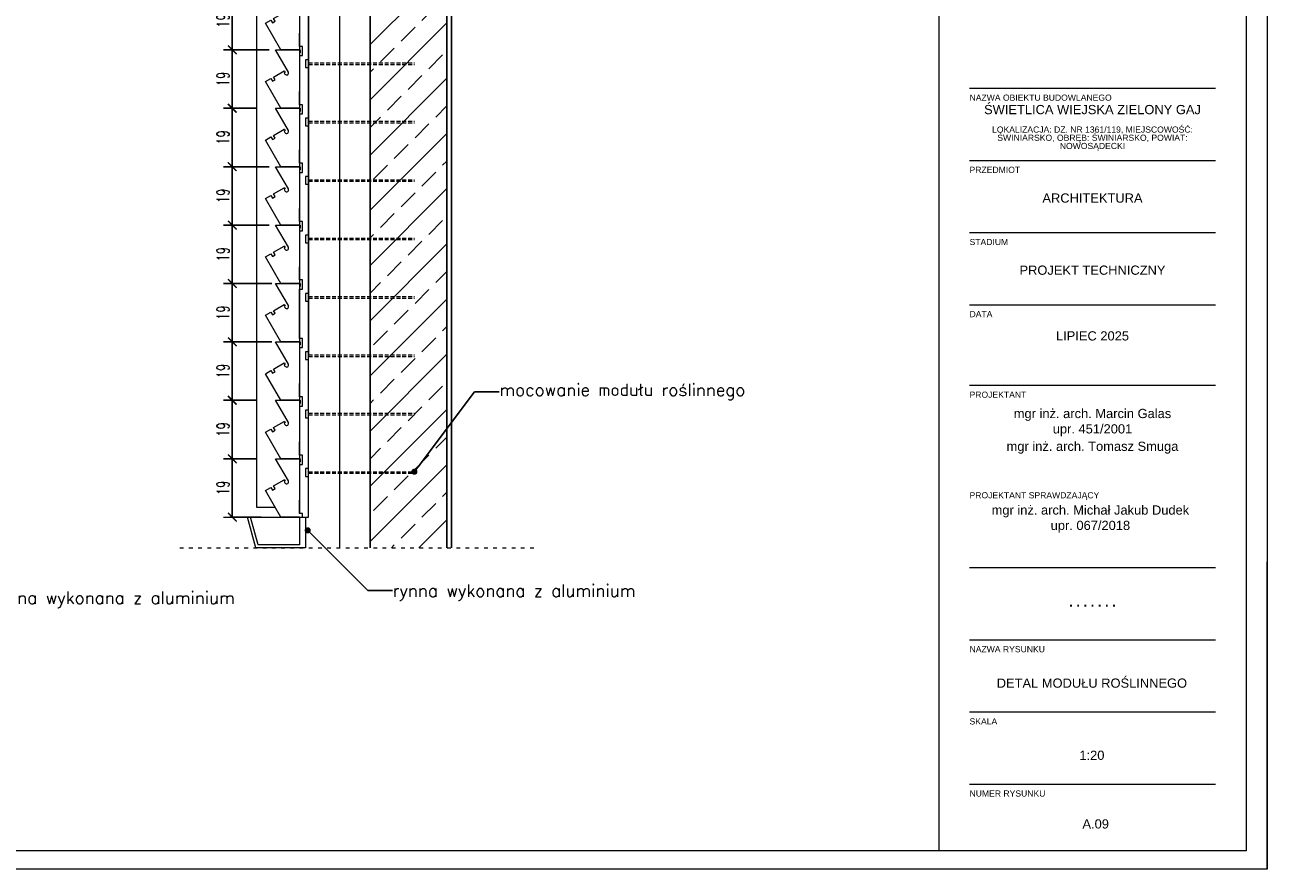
# Model space of a CAD drawing. Header units: millimetres. Extents: x -115268 to 140687, y -37779 to 24471.
# Tile 127 of 256: x 60300 to 60705, y -11180 to -10905. Entities that reach past the tile are written whole.
import ezdxf
from ezdxf import colors
from ezdxf.entities.mleader import LeaderData, LeaderLine
from ezdxf.math import Vec2, Vec3

# ---------------------------------------------------------------- set-up
doc = ezdxf.new("R2010")
doc.units = ezdxf.units.MM
doc.header["$PDMODE"] = 2
doc.header["$PDSIZE"] = 1
doc.linetypes.add('ACAD_ISO03W100', pattern=[30, 12, -18])
doc.linetypes.add('DASHED', pattern=[19.05, 12.7, -6.35])
doc.layers.get('0').update_dxf_attribs({"lineweight": 9})
for name, color, linetype, lineweight in [('A_CIENKA', 7, 'Continuous', 9), ('A_HATCH', 8, 'Continuous', 9), ('A_IZOLACJA', 8, 'ZIGZAG', 9), ('A_KONSTRUKCJA', 3, 'Continuous', 25), ('A_OPIS', 7, 'Continuous', 9), ('A_RAMKA', 7, 'Continuous', 9)]:
    doc.layers.add(name, color=color, linetype=linetype, lineweight=lineweight)
doc.layers.add('A_WYMIAR', color=253, linetype='Continuous', lineweight=5, transparency=0.2)
doc.styles.add('Arial', font='arial.ttf')
doc.styles.add('romans 1-20', font='romans.shx', dxfattribs={"width": 0.7, "height": 4})
doc.styles.add('Style-ENGINEERING', font='ENGINEERING.shx')
doc.linetypes.add('ZIGZAG', pattern='A,0.00254,-5.08,[131,ltypeshp.shx,S=5.08,R=0,X=-5.08,Y=0],-10.16,[131,ltypeshp.shx,S=5.08,R=180,X=5.08,Y=0],-5.08', length=20.32254)
doc.dimstyles.new('_SKALA_1_20', dxfattribs={"dimscale": 2, "dimtxt": 4, "dimasz": 0.08, "dimexe": 0.4, "dimexo": 3, "dimgap": 0.5, "dimtad": 1, "dimdec": 4, "dimrnd": 0.5, "dimdsep": 46, "dimtxsty": 'romans 1-20', "dimblk": 'TICK_1', "dimcen": 0.1, "dimdle": 1, "dimadec": 0, "dimazin": 0, "dimtfac": 1, "dimtdec": 4, "dimtix": 1, "dimtmove": 0, "dimatfit": 3, "dimldrblk": 'OBLIQUE', "dimfxl": 1, "dimtolj": 1, "dimarcsym": 0})

# ---------------------------------------------------------------- blocks, each defined once
blk = doc.blocks.new('METRYKA11')
for p, q in [((7511378.7, 5508935.2), (7511378.7, 5506025.2)), ((7511878.7, 5508935.2), (7511878.7, 5506025.2)), ((7511428.7, 5507265.3), (7511828.7, 5507265.3)), ((7511428.7, 5507147.9), (7511828.7, 5507147.9)), ((7511428.7, 5507030.5), (7511828.7, 5507030.5)), ((7511428.7, 5506913.2), (7511828.7, 5506913.2)), ((7511428.7, 5506782.2), (7511828.7, 5506782.2)), ((7511428.7, 5506485.6), (7511828.7, 5506485.6)), ((7511428.7, 5506368.2), (7511828.7, 5506368.2)), ((7511428.7, 5506250.9), (7511828.7, 5506250.9)), ((7511428.7, 5506133.5), (7511828.7, 5506133.5))]:
    blk.add_line(p, q)
at = {"ltscale": 80, "char_height": 10, "attachment_point": 1, "style": 'Arial'}
for s, insert, width in [('NAZWA OBIEKTU BUDOWLANEGO', (7511428.7, 5507255), 390.836), ('{\\fArial|b0|i0|c238|p34;PRZEDMIOT}', (7511428.7, 5507137.6), 135.734), ('{\\fArial|b0|i0|c238|p34;STADIUM}', (7511428.7, 5507020.2), 135.734), ('DATA', (7511428.7, 5506902.9), 135.734), ('{\\fArial|b0|i0|c238|p34;PROJEKTANT}', (7511428.7, 5506771.9), 135.734), ('PROJEKTANT SPRAWDZAJĄCY', (7511428.7, 5506608.3), 214.014), ('{\\fArial|b0|i0|c238|p34;NAZWA RYSUNKU}', (7511428.7, 5506357.9), 135.734), ('SKALA', (7511428.7, 5506240.5), 135.734), ('{\\fArial|b0|i0|c238|p34;NUMER RYSUNKU}', (7511428.7, 5506123.2), 135.734)]:
    blk.add_mtext(s, dxfattribs=dict(at, insert=insert, width=width))
at = {"char_height": 15, "width": 400, "attachment_point": 1, "style": 'Arial'}
for s, insert in [('\\pxsm0.8,qc;ŚWIETLICA WIEJSKA ZIELONY GAJ\\P\\psm0.6;\\P\\psm0.8;{\\H0.66667x;LOKALIZACJA: DZ. NR 1361/119, MIEJSCOWOŚĆ: ŚWINIARSKO, OBRĘB: ŚWINIARSKO, POWIAT: NOWOSĄDECKI}', (7511428.7, 5507238.1)), ('\\pxqc;ARCHITEKTURA', (7511428.7, 5507094.2)), ('\\pxqc;PROJEKT TECHNICZNY', (7511428.7, 5506976.9)), ('\\pxqc;LIPIEC 2025', (7511428.7, 5506870)), ('\\pxqc;{\\H0.2x;\\P\\P}mgr inż. arch. Marcin Galas\\Pupr. 451/2001{\\H0.20002x;\\P\\H0.6666x;\\P}mgr inż. arch. Tomasz Smuga', (7511428.7, 5506753.8)), ('\\pxqc;{\\H0.2x;\\P\\P}mgr inż. arch. Michał Jakub Dudek\\Pupr. 067/2018', (7511425.3, 5506596.8))]:
    blk.add_mtext(s, dxfattribs=dict(at, insert=insert))
at = {"insert": (7511428.7, 5506437.3), "char_height": 15, "width": 400, "attachment_point": 1}
blk.add_mtext('\\pxqc;{\\fArial|b1|i0|c238|p34;.^I.^I.^I.^I.^I.^I.}', dxfattribs=at)
blk = doc.blocks.new('_Dot')
at = {"color": 0, "linetype": 'ByBlock', "lineweight": -2}
blk.add_line((-0.5, 0), (-1, 0), dxfattribs=at)
at = {"color": 0, "linetype": 'ByBlock', "const_width": 0.5}
blk.add_lwpolyline([(-0.25, 0, 1), (0.25, 0, 1)], format="xyb", close=True, dxfattribs=at)
blk = doc.blocks.new('TICK_1')
at = {"ltscale": 10}
blk.add_line((0, -17.6), (0, 17.6), dxfattribs=at)
at = {"linetype": 'ByBlock', "const_width": 3}
blk.add_lwpolyline([(8.8, 8.8), (-8.8, -8.8)], dxfattribs=at)
blk = doc.blocks.new('*D509')
at = {"layer": 'A_WYMIAR', "color": 0, "lineweight": -2, "ltscale": 0.5, "transparency": 16777216}
for p, q in [((60379.81, -10894.58), (60367.05, -10894.58)), ((60367.85, -10894.74), (60367.85, -10913.42)), ((60379.81, -10913.58), (60367.05, -10913.58))]:
    blk.add_line(p, q, dxfattribs=at)
at = {"layer": 'Defpoints', "color": 0, "ltscale": 0.5, "transparency": 16777216}
for p in [(60385.81, -10894.58), (60367.85, -10913.58), (60385.81, -10913.58)]:
    blk.add_point(p, dxfattribs=at)
at = {"layer": 'A_WYMIAR', "color": 0, "lineweight": -2, "ltscale": 0.5, "transparency": 16777216, "xscale": 0.16, "yscale": 0.16, "zscale": 0.16}
for p, rotation in [((60367.85, -10894.58), 90), ((60367.85, -10913.58), 270)]:
    blk.add_blockref('TICK_1', p, dxfattribs=dict(at, rotation=rotation))
at = {"layer": 'A_WYMIAR', "color": 0, "ltscale": 0.5, "transparency": 16777216, "insert": (60364.85, -10904.08), "char_height": 4, "attachment_point": 5, "rotation": 90, "style": 'romans 1-20'}
blk.add_mtext('\\A1;19', dxfattribs=at)
blk = doc.blocks.new('_Oblique')
at = {"color": 0, "linetype": 'ByBlock', "lineweight": -2}
blk.add_line((-0.5, -0.5), (0.5, 0.5), dxfattribs=at)
blk = doc.blocks.new('*D510')
at = {"layer": 'A_WYMIAR', "color": 0, "lineweight": -2, "ltscale": 0.5, "transparency": 16777216}
for p, q in [((60375.95, -10913.58), (60367.05, -10913.58)), ((60367.85, -10913.74), (60367.85, -10932.42)), ((60375.95, -10932.58), (60367.05, -10932.58))]:
    blk.add_line(p, q, dxfattribs=at)
at = {"layer": 'Defpoints', "color": 0, "ltscale": 0.5, "transparency": 16777216}
for p in [(60381.95, -10913.58), (60367.85, -10932.58), (60381.95, -10932.58)]:
    blk.add_point(p, dxfattribs=at)
at = {"layer": 'A_WYMIAR', "color": 0, "lineweight": -2, "ltscale": 0.5, "transparency": 16777216, "xscale": 0.16, "yscale": 0.16, "zscale": 0.16}
for p, rotation in [((60367.85, -10913.58), 90), ((60367.85, -10932.58), 270)]:
    blk.add_blockref('TICK_1', p, dxfattribs=dict(at, rotation=rotation))
at = {"layer": 'A_WYMIAR', "color": 0, "ltscale": 0.5, "transparency": 16777216, "insert": (60364.85, -10923.08), "char_height": 4, "attachment_point": 5, "rotation": 90, "style": 'romans 1-20'}
blk.add_mtext('\\A1;19', dxfattribs=at)
blk = doc.blocks.new('*D511')
at = {"layer": 'A_WYMIAR', "color": 0, "lineweight": -2, "ltscale": 0.5, "transparency": 16777216}
for p, q in [((60375.95, -10932.58), (60367.05, -10932.58)), ((60367.85, -10932.74), (60367.85, -10951.42)), ((60379.81, -10951.58), (60367.05, -10951.58))]:
    blk.add_line(p, q, dxfattribs=at)
at = {"layer": 'Defpoints', "color": 0, "ltscale": 0.5, "transparency": 16777216}
for p in [(60381.95, -10932.58), (60367.85, -10951.58), (60385.81, -10951.58)]:
    blk.add_point(p, dxfattribs=at)
at = {"layer": 'A_WYMIAR', "color": 0, "lineweight": -2, "ltscale": 0.5, "transparency": 16777216, "xscale": 0.16, "yscale": 0.16, "zscale": 0.16}
for p, rotation in [((60367.85, -10932.58), 90), ((60367.85, -10951.58), 270)]:
    blk.add_blockref('TICK_1', p, dxfattribs=dict(at, rotation=rotation))
at = {"layer": 'A_WYMIAR', "color": 0, "ltscale": 0.5, "transparency": 16777216, "insert": (60364.85, -10942.08), "char_height": 4, "attachment_point": 5, "rotation": 90, "style": 'romans 1-20'}
blk.add_mtext('\\A1;19', dxfattribs=at)
blk = doc.blocks.new('*D512')
at = {"layer": 'A_WYMIAR', "color": 0, "lineweight": -2, "ltscale": 0.5, "transparency": 16777216}
for p, q in [((60379.81, -10951.58), (60367.05, -10951.58)), ((60367.85, -10951.74), (60367.85, -10970.42)), ((60379.81, -10970.58), (60367.05, -10970.58))]:
    blk.add_line(p, q, dxfattribs=at)
at = {"layer": 'Defpoints', "color": 0, "ltscale": 0.5, "transparency": 16777216}
for p in [(60385.81, -10951.58), (60367.85, -10970.58), (60385.81, -10970.58)]:
    blk.add_point(p, dxfattribs=at)
at = {"layer": 'A_WYMIAR', "color": 0, "lineweight": -2, "ltscale": 0.5, "transparency": 16777216, "xscale": 0.16, "yscale": 0.16, "zscale": 0.16}
for p, rotation in [((60367.85, -10951.58), 90), ((60367.85, -10970.58), 270)]:
    blk.add_blockref('TICK_1', p, dxfattribs=dict(at, rotation=rotation))
at = {"layer": 'A_WYMIAR', "color": 0, "ltscale": 0.5, "transparency": 16777216, "insert": (60364.85, -10961.08), "char_height": 4, "attachment_point": 5, "rotation": 90, "style": 'romans 1-20'}
blk.add_mtext('\\A1;19', dxfattribs=at)
blk = doc.blocks.new('*D513')
at = {"layer": 'A_WYMIAR', "color": 0, "lineweight": -2, "ltscale": 0.5, "transparency": 16777216}
for p, q in [((60379.81, -10970.58), (60367.05, -10970.58)), ((60367.85, -10970.74), (60367.85, -10989.42)), ((60380.68, -10989.58), (60367.05, -10989.58))]:
    blk.add_line(p, q, dxfattribs=at)
at = {"layer": 'Defpoints', "color": 0, "ltscale": 0.5, "transparency": 16777216}
for p in [(60385.81, -10970.58), (60367.85, -10989.58), (60386.68, -10989.58)]:
    blk.add_point(p, dxfattribs=at)
at = {"layer": 'A_WYMIAR', "color": 0, "lineweight": -2, "ltscale": 0.5, "transparency": 16777216, "xscale": 0.16, "yscale": 0.16, "zscale": 0.16}
for p, rotation in [((60367.85, -10970.58), 90), ((60367.85, -10989.58), 270)]:
    blk.add_blockref('TICK_1', p, dxfattribs=dict(at, rotation=rotation))
at = {"layer": 'A_WYMIAR', "color": 0, "ltscale": 0.5, "transparency": 16777216, "insert": (60364.85, -10980.08), "char_height": 4, "attachment_point": 5, "rotation": 90, "style": 'romans 1-20'}
blk.add_mtext('\\A1;19', dxfattribs=at)
blk = doc.blocks.new('*D520')
at = {"layer": 'A_WYMIAR', "color": 0, "lineweight": -2, "ltscale": 0.5, "transparency": 16777216}
for p, q in [((60380.68, -10989.58), (60367.05, -10989.58)), ((60367.85, -10989.74), (60367.85, -11008.42)), ((60380.68, -11008.58), (60367.05, -11008.58))]:
    blk.add_line(p, q, dxfattribs=at)
at = {"layer": 'Defpoints', "color": 0, "ltscale": 0.5, "transparency": 16777216}
for p in [(60386.68, -10989.58), (60367.85, -11008.58), (60386.68, -11008.58)]:
    blk.add_point(p, dxfattribs=at)
at = {"layer": 'A_WYMIAR', "color": 0, "lineweight": -2, "ltscale": 0.5, "transparency": 16777216, "xscale": 0.16, "yscale": 0.16, "zscale": 0.16}
for p, rotation in [((60367.85, -10989.58), 90), ((60367.85, -11008.58), 270)]:
    blk.add_blockref('TICK_1', p, dxfattribs=dict(at, rotation=rotation))
at = {"layer": 'A_WYMIAR', "color": 0, "ltscale": 0.5, "transparency": 16777216, "insert": (60364.85, -10999.08), "char_height": 4, "attachment_point": 5, "rotation": 90, "style": 'romans 1-20'}
blk.add_mtext('\\A1;19', dxfattribs=at)
blk = doc.blocks.new('*D521')
at = {"layer": 'A_WYMIAR', "color": 0, "lineweight": -2, "ltscale": 0.5, "transparency": 16777216}
for p, q in [((60380.68, -11008.58), (60367.05, -11008.58)), ((60367.85, -11008.74), (60367.85, -11027.42)), ((60375.95, -11027.58), (60367.05, -11027.58))]:
    blk.add_line(p, q, dxfattribs=at)
at = {"layer": 'Defpoints', "color": 0, "ltscale": 0.5, "transparency": 16777216}
for p in [(60386.68, -11008.58), (60367.85, -11027.58), (60381.95, -11027.58)]:
    blk.add_point(p, dxfattribs=at)
at = {"layer": 'A_WYMIAR', "color": 0, "lineweight": -2, "ltscale": 0.5, "transparency": 16777216, "xscale": 0.16, "yscale": 0.16, "zscale": 0.16}
for p, rotation in [((60367.85, -11008.58), 90), ((60367.85, -11027.58), 270)]:
    blk.add_blockref('TICK_1', p, dxfattribs=dict(at, rotation=rotation))
at = {"layer": 'A_WYMIAR', "color": 0, "ltscale": 0.5, "transparency": 16777216, "insert": (60364.85, -11018.08), "char_height": 4, "attachment_point": 5, "rotation": 90, "style": 'romans 1-20'}
blk.add_mtext('\\A1;19', dxfattribs=at)
blk = doc.blocks.new('*D522')
at = {"layer": 'A_WYMIAR', "color": 0, "lineweight": -2, "ltscale": 0.5, "transparency": 16777216}
for p, q in [((60375.95, -11027.58), (60367.05, -11027.58)), ((60367.85, -11027.74), (60367.85, -11046.42)), ((60375.95, -11046.58), (60367.05, -11046.58))]:
    blk.add_line(p, q, dxfattribs=at)
at = {"layer": 'Defpoints', "color": 0, "ltscale": 0.5, "transparency": 16777216}
for p in [(60381.95, -11027.58), (60367.85, -11046.58), (60381.95, -11046.58)]:
    blk.add_point(p, dxfattribs=at)
at = {"layer": 'A_WYMIAR', "color": 0, "lineweight": -2, "ltscale": 0.5, "transparency": 16777216, "xscale": 0.16, "yscale": 0.16, "zscale": 0.16}
for p, rotation in [((60367.85, -11027.58), 90), ((60367.85, -11046.58), 270)]:
    blk.add_blockref('TICK_1', p, dxfattribs=dict(at, rotation=rotation))
at = {"layer": 'A_WYMIAR', "color": 0, "ltscale": 0.5, "transparency": 16777216, "insert": (60364.85, -11037.08), "char_height": 4, "attachment_point": 5, "rotation": 90, "style": 'romans 1-20'}
blk.add_mtext('\\A1;19', dxfattribs=at)
blk = doc.blocks.new('*D523')
at = {"layer": 'A_WYMIAR', "color": 0, "lineweight": -2, "ltscale": 0.5, "transparency": 16777216}
for p, q in [((60375.95, -11046.58), (60367.05, -11046.58)), ((60367.85, -11046.74), (60367.85, -11065.42)), ((60377.24, -11065.58), (60367.05, -11065.58))]:
    blk.add_line(p, q, dxfattribs=at)
at = {"layer": 'Defpoints', "color": 0, "ltscale": 0.5, "transparency": 16777216}
for p in [(60381.95, -11046.58), (60367.85, -11065.58), (60383.24, -11065.58)]:
    blk.add_point(p, dxfattribs=at)
at = {"layer": 'A_WYMIAR', "color": 0, "lineweight": -2, "ltscale": 0.5, "transparency": 16777216, "xscale": 0.16, "yscale": 0.16, "zscale": 0.16}
for p, rotation in [((60367.85, -11046.58), 90), ((60367.85, -11065.58), 270)]:
    blk.add_blockref('TICK_1', p, dxfattribs=dict(at, rotation=rotation))
at = {"layer": 'A_WYMIAR', "color": 0, "ltscale": 0.5, "transparency": 16777216, "insert": (60364.85, -11056.08), "char_height": 4, "attachment_point": 5, "rotation": 90, "style": 'romans 1-20'}
blk.add_mtext('\\A1;19', dxfattribs=at)

msp = doc.modelspace()

# ---------------------------------------------------------------- hatches: boundary and pattern name
at = {"layer": 'A_HATCH', "ltscale": 0.5, "transparency": 33554687}
h = msp.add_hatch(dxfattribs=at)
h.set_pattern_fill('ANSI33', color=256, scale=2)
h.set_pattern_definition([(45, (8465.28, 3576.66), (-8.980256, 8.980256), []), (45, (8474.26, 3576.66), (-8.980256, 8.980256), [6.35, -3.175])])
h.paths.add_polyline_path([(60437.67906, -10771.83527), (60412.67906, -10771.83527), (60412.67906, -11075.57822), (60437.67906, -11075.57822), (60437.67906, -10863.74072)])

# ---------------------------------------------------------------- linework, layer by layer
at = {"layer": 'A_CIENKA'}
for p, q in [((60375.67906, -10889.287), (60375.67906, -11062.33034)), ((60392.67906, -10889.287), (60392.67906, -11012.80758))]:
    msp.add_line(p, q, dxfattribs=at)
at = {"layer": 'A_CIENKA', "linetype": 'DASHED', "ltscale": 0.1}
for p, q in [((60392.67906, -10917.80758), (60427.10604, -10917.80758)), ((60392.67906, -10918.30758), (60427.10604, -10918.30758)), ((60392.67906, -10936.80758), (60427.10604, -10936.80758)), ((60392.67906, -10937.30758), (60427.10604, -10937.30758)), ((60392.67906, -10955.80758), (60427.10604, -10955.80758)), ((60392.67906, -10956.30758), (60427.10604, -10956.30758)), ((60392.67906, -10974.80758), (60427.10604, -10974.80758)), ((60392.67906, -10975.30758), (60427.10604, -10975.30758)), ((60392.67906, -10993.80758), (60427.10604, -10993.80758)), ((60392.67906, -10994.30758), (60427.10604, -10994.30758)), ((60392.67906, -11012.80758), (60427.10604, -11012.80758)), ((60392.67906, -11013.30758), (60427.10604, -11013.30758)), ((60392.67906, -11031.80758), (60427.10604, -11031.80758)), ((60392.67906, -11032.30758), (60427.10604, -11032.30758)), ((60392.67906, -11050.80758), (60427.10604, -11050.80758)), ((60392.67906, -11051.30758), (60427.10604, -11051.30758))]:
    msp.add_line(p, q, dxfattribs=at)
at = {"layer": 'A_CIENKA', "color": 8}
msp.add_line((60437.67906, -10987.74072), (60437.67906, -10975.74072), dxfattribs=at)
at = {"layer": 'A_CIENKA', "ltscale": 0.5}
for p, q in [((60375.67906, -11062.33034), (60381.8039, -11062.33034)), ((60372.77151, -11065.57822), (60373.80791, -11065.57822)), ((60373.80791, -11065.57822), (60392.67906, -11065.57822)), ((60391.67906, -11065.57822), (60391.67906, -11075.57822))]:
    msp.add_line(p, q, dxfattribs=at)
at = {"layer": 'A_CIENKA', "linetype": 'ACAD_ISO03W100', "ltscale": 0.1}
msp.add_line((60350.75874, -11075.57822), (60466.67809, -11075.57822), dxfattribs=at)
at = {"layer": 'A_CIENKA'}
for points in [[(59864.56021, -10586.08675), (60704.56021, -10586.08675), (60704.56021, -11180.08675), (59864.56021, -11180.08675), (59864.56021, -10586.08675)], [(60392.67906, -11065.57822), (60392.67906, -10889.13389)], [(60389.67906, -10894.57822), (60389.67906, -10913.57822), (60383.67906, -10913.57822), (60378.67906, -10904.91797), (60380.41112, -10903.91797), (60380.91112, -10904.78399), (60381.77714, -10904.28399), (60381.27714, -10903.41797), (60384.74124, -10901.41797)], [(60389.67906, -10915.43374), (60390.67906, -10915.43374), (60390.67906, -10912.43374), (60389.67906, -10912.43374), (60389.67906, -10908.13389)], [(60389.67906, -10913.57822), (60389.67906, -10932.57822), (60383.67906, -10932.57822), (60378.67906, -10923.91797), (60380.41112, -10922.91797), (60380.91112, -10923.78399), (60381.77714, -10923.28399), (60381.27714, -10922.41797), (60384.74124, -10920.41797)], [(60386.10727, -10920.78399), (60381.94701, -10913.57822), (60389.67906, -10913.57822)], [(60386.10727, -10920.78399), (60381.94701, -10913.57822), (60389.67906, -10913.57822)], [(60389.67906, -10913.57822), (60389.97906, -10913.57822), (60389.97906, -10914.57822)], [(60389.67906, -10913.57822), (60389.97906, -10913.57822), (60389.97906, -10914.57822)], [(60392.67906, -10917.80758), (60392.67906, -10916.80758), (60391.67906, -10916.80758), (60391.67906, -10919.30758), (60392.67906, -10919.30758), (60392.67906, -10918.30758)], [(60384.74124, -10920.41797), (60384.82785, -10920.36797), (60385.07785, -10920.80098), (60384.73144, -10921.00098)], [(60384.74124, -10920.41797), (60384.82785, -10920.36797), (60385.07785, -10920.80098), (60384.73144, -10921.00098)], [(60384.73144, -10921.00098), (60384.98144, -10921.43399)], [(60384.73144, -10921.00098), (60384.98144, -10921.43399)], [(60389.67906, -10934.43374), (60390.67906, -10934.43374), (60390.67906, -10931.43374), (60389.67906, -10931.43374), (60389.67906, -10927.13389)], [(60389.67906, -10932.57822), (60389.67906, -10951.57822), (60383.67906, -10951.57822), (60378.67906, -10942.91797), (60380.41112, -10941.91797), (60380.91112, -10942.78399), (60381.77714, -10942.28399), (60381.27714, -10941.41797), (60384.74124, -10939.41797)], [(60386.10727, -10939.78399), (60381.94701, -10932.57822), (60389.67906, -10932.57822)], [(60389.67906, -10932.57822), (60389.97906, -10932.57822), (60389.97906, -10933.57822)], [(60392.67906, -10936.80758), (60392.67906, -10935.80758), (60391.67906, -10935.80758), (60391.67906, -10938.30758), (60392.67906, -10938.30758), (60392.67906, -10937.30758)], [(60384.74124, -10939.41797), (60384.82785, -10939.36797), (60385.07785, -10939.80098), (60384.73144, -10940.00098)], [(60384.73144, -10940.00098), (60384.98144, -10940.43399)], [(60389.67906, -10953.43374), (60390.67906, -10953.43374), (60390.67906, -10950.43374), (60389.67906, -10950.43374), (60389.67906, -10946.13389)], [(60389.67906, -10951.57822), (60389.67906, -10970.57822), (60383.67906, -10970.57822), (60378.67906, -10961.91797), (60380.41112, -10960.91797), (60380.91112, -10961.78399), (60381.77714, -10961.28399), (60381.27714, -10960.41797), (60384.74124, -10958.41797)], [(60386.10727, -10958.78399), (60381.94701, -10951.57822), (60389.67906, -10951.57822)], [(60386.10727, -10958.78399), (60381.94701, -10951.57822), (60389.67906, -10951.57822)], [(60389.67906, -10951.57822), (60389.97906, -10951.57822), (60389.97906, -10952.57822)], [(60389.67906, -10951.57822), (60389.97906, -10951.57822), (60389.97906, -10952.57822)], [(60392.67906, -10955.80758), (60392.67906, -10954.80758), (60391.67906, -10954.80758), (60391.67906, -10957.30758), (60392.67906, -10957.30758), (60392.67906, -10956.30758)], [(60384.74124, -10958.41797), (60384.82785, -10958.36797), (60385.07785, -10958.80098), (60384.73144, -10959.00098)], [(60384.74124, -10958.41797), (60384.82785, -10958.36797), (60385.07785, -10958.80098), (60384.73144, -10959.00098)], [(60384.73144, -10959.00098), (60384.98144, -10959.43399)], [(60384.73144, -10959.00098), (60384.98144, -10959.43399)], [(60389.67906, -10972.44816), (60390.67906, -10972.44816), (60390.67906, -10969.44816), (60389.67906, -10969.44816), (60389.67906, -10965.14831)], [(60389.67906, -10970.57822), (60389.67906, -10989.57822), (60383.67906, -10989.57822), (60378.67906, -10980.91797), (60380.41112, -10979.91797), (60380.91112, -10980.78399), (60381.77714, -10980.28399), (60381.27714, -10979.41797), (60384.74124, -10977.41797)], [(60389.67906, -10972.44816), (60389.67906, -11008.57822), (60383.67906, -11008.57822), (60378.67906, -10999.91797), (60380.41112, -10998.91797), (60380.91112, -10999.78399), (60381.77714, -10999.28399), (60381.27714, -10998.41797), (60384.74124, -10996.41797)], [(60386.10727, -10977.78399), (60381.94701, -10970.57822), (60389.67906, -10970.57822)], [(60389.67906, -10970.57822), (60389.97906, -10970.57822), (60389.97906, -10971.57822)], [(60392.67906, -10974.80758), (60392.67906, -10973.80758), (60391.67906, -10973.80758), (60391.67906, -10976.30758), (60392.67906, -10976.30758), (60392.67906, -10975.30758)], [(60384.74124, -10977.41797), (60384.82785, -10977.36797), (60385.07785, -10977.80098), (60384.73144, -10978.00098)], [(60384.73144, -10978.00098), (60384.98144, -10978.43399)], [(60389.67906, -10991.43374), (60390.67906, -10991.43374), (60390.67906, -10988.43374), (60389.67906, -10988.43374), (60389.67906, -10984.13389)], [(60386.10727, -10996.78399), (60381.94701, -10989.57822), (60389.67906, -10989.57822)], [(60386.10727, -10996.78399), (60381.94701, -10989.57822), (60389.67906, -10989.57822)], [(60389.67906, -10989.57822), (60389.97906, -10989.57822), (60389.97906, -10990.57822)], [(60389.67906, -10989.57822), (60389.97906, -10989.57822), (60389.97906, -10990.57822)], [(60389.67906, -11010.43374), (60390.67906, -11010.43374), (60390.67906, -11007.43374), (60389.67906, -11007.43374), (60389.67906, -10991.43374)], [(60392.67906, -10993.80758), (60392.67906, -10992.80758), (60391.67906, -10992.80758), (60391.67906, -10995.30758), (60392.67906, -10995.30758), (60392.67906, -10994.30758)], [(60384.74124, -10996.41797), (60384.82785, -10996.36797), (60385.07785, -10996.80098), (60384.73144, -10997.00098)], [(60384.74124, -10996.41797), (60384.82785, -10996.36797), (60385.07785, -10996.80098), (60384.73144, -10997.00098)], [(60384.73144, -10997.00098), (60384.98144, -10997.43399)], [(60384.73144, -10997.00098), (60384.98144, -10997.43399)], [(60389.67906, -11008.57822), (60389.67906, -11027.57822), (60383.67906, -11027.57822), (60378.67906, -11018.91797), (60380.41112, -11017.91797), (60380.91112, -11018.78399), (60381.77714, -11018.28399), (60381.27714, -11017.41797), (60384.74124, -11015.41797)], [(60386.10727, -11015.78399), (60381.94701, -11008.57822), (60389.67906, -11008.57822)], [(60386.10727, -11015.78399), (60381.94701, -11008.57822), (60389.67906, -11008.57822)], [(60389.67906, -11008.57822), (60389.97906, -11008.57822), (60389.97906, -11009.57822)], [(60389.67906, -11008.57822), (60389.97906, -11008.57822), (60389.97906, -11009.57822)], [(60392.67906, -11012.80758), (60392.67906, -11011.80758), (60391.67906, -11011.80758), (60391.67906, -11014.30758), (60392.67906, -11014.30758), (60392.67906, -11013.30758)], [(60384.74124, -11015.41797), (60384.82785, -11015.36797), (60385.07785, -11015.80098), (60384.73144, -11016.00098)], [(60384.74124, -11015.41797), (60384.82785, -11015.36797), (60385.07785, -11015.80098), (60384.73144, -11016.00098)], [(60384.73144, -11016.00098), (60384.98144, -11016.43399)], [(60384.73144, -11016.00098), (60384.98144, -11016.43399)], [(60389.67906, -11029.43374), (60390.67906, -11029.43374), (60390.67906, -11026.43374), (60389.67906, -11026.43374), (60389.67906, -11022.13389)], [(60389.67906, -11027.57822), (60389.67906, -11046.57822), (60383.67906, -11046.57822), (60378.67906, -11037.91797), (60380.41112, -11036.91797), (60380.91112, -11037.78399), (60381.77714, -11037.28399), (60381.27714, -11036.41797), (60384.74124, -11034.41797)], [(60386.10727, -11034.78399), (60381.94701, -11027.57822), (60389.67906, -11027.57822)], [(60386.10727, -11034.78399), (60381.94701, -11027.57822), (60389.67906, -11027.57822)], [(60389.67906, -11027.57822), (60389.97906, -11027.57822), (60389.97906, -11028.57822)], [(60389.67906, -11027.57822), (60389.97906, -11027.57822), (60389.97906, -11028.57822)], [(60392.67906, -11031.80758), (60392.67906, -11030.80758), (60391.67906, -11030.80758), (60391.67906, -11033.30758), (60392.67906, -11033.30758), (60392.67906, -11032.30758)], [(60384.74124, -11034.41797), (60384.82785, -11034.36797), (60385.07785, -11034.80098), (60384.73144, -11035.00098)], [(60384.74124, -11034.41797), (60384.82785, -11034.36797), (60385.07785, -11034.80098), (60384.73144, -11035.00098)], [(60384.73144, -11035.00098), (60384.98144, -11035.43399)], [(60384.73144, -11035.00098), (60384.98144, -11035.43399)], [(60389.67906, -11048.43374), (60390.67906, -11048.43374), (60390.67906, -11045.43374), (60389.67906, -11045.43374), (60389.67906, -11041.13389)], [(60386.10727, -11053.78399), (60381.94701, -11046.57822), (60389.67906, -11046.57822)], [(60386.10727, -11053.78399), (60381.94701, -11046.57822), (60389.67906, -11046.57822)], [(60389.67906, -11046.57822), (60389.67906, -11064.35819)], [(60389.67906, -11046.57822), (60389.97906, -11046.57822), (60389.97906, -11047.57822)], [(60389.67906, -11046.57822), (60389.97906, -11046.57822), (60389.97906, -11047.57822)], [(60392.67906, -11050.80758), (60392.67906, -11049.80758), (60391.67906, -11049.80758), (60391.67906, -11052.30758), (60392.67906, -11052.30758), (60392.67906, -11051.30758)], [(60389.67906, -11065.57822), (60383.67906, -11065.57822), (60378.67906, -11056.91797), (60380.41112, -11055.91797), (60380.91112, -11056.78399), (60381.77714, -11056.28399), (60381.27714, -11055.41797), (60384.74124, -11053.41797)], [(60384.74124, -11053.41797), (60384.82785, -11053.36797), (60385.07785, -11053.80098), (60384.73144, -11054.00098)], [(60384.74124, -11053.41797), (60384.82785, -11053.36797), (60385.07785, -11053.80098), (60384.73144, -11054.00098)], [(60384.73144, -11054.00098), (60384.98144, -11054.43399)], [(60384.73144, -11054.00098), (60384.98144, -11054.43399)], [(60390.67906, -11065.57822), (60390.67906, -11064.35819), (60389.67906, -11064.35819), (60389.67906, -11060.05834)]]:
    msp.add_lwpolyline(points, dxfattribs=at)
for points in [[(60392.67906, -10917.80758), (60392.67906, -10917.80758), (60392.67906, -10917.80758), (60392.67906, -10917.80758)], [(60392.67906, -10936.80758), (60392.67906, -10936.80758), (60392.67906, -10936.80758), (60392.67906, -10936.80758)], [(60392.67906, -10955.80758), (60392.67906, -10955.80758), (60392.67906, -10955.80758), (60392.67906, -10955.80758)], [(60392.67906, -10974.80758), (60392.67906, -10974.80758), (60392.67906, -10974.80758), (60392.67906, -10974.80758)], [(60392.67906, -10993.80758), (60392.67906, -10993.80758), (60392.67906, -10993.80758), (60392.67906, -10993.80758)], [(60392.67906, -11012.80758), (60392.67906, -11012.80758), (60392.67906, -11012.80758), (60392.67906, -11012.80758)], [(60392.67906, -11031.80758), (60392.67906, -11031.80758), (60392.67906, -11031.80758), (60392.67906, -11031.80758)]]:
    msp.add_lwpolyline(points, close=True, dxfattribs=at)
at = {"layer": 'A_CIENKA', "ltscale": 0.5}
for points in [[(60391.67906, -11065.57822), (60391.67906, -11075.57822), (60375.494, -11075.57822), (60372.77151, -11065.57822)], [(60389.67906, -11065.57822), (60389.67906, -11074.57822), (60376.25815, -11074.57822), (60373.80791, -11065.57822)]]:
    msp.add_lwpolyline(points, dxfattribs=at)
at = {"layer": 'A_CIENKA'}
for centre in [(60385.54104, -10921.10327), (60385.54104, -10921.10327), (60385.54104, -10940.10327), (60385.54104, -10959.10327), (60385.54104, -10959.10327), (60385.54104, -10978.10327), (60385.54104, -10997.10327), (60385.54104, -10997.10327), (60385.54104, -11016.10327), (60385.54104, -11016.10327), (60385.54104, -11035.10327), (60385.54104, -11035.10327), (60385.54104, -11054.10327), (60385.54104, -11054.10327)]:
    msp.add_arc(centre, 0.65003, 210.5829433, 29.4170567, dxfattribs=at)
at = {"layer": 'A_HATCH'}
msp.add_line((60437.67906, -11075.57822), (60437.67906, -10977.74072), dxfattribs=at)
at = {"layer": 'A_HATCH', "ltscale": 0.5}
for q in [(60704.56021, -11080.08675), (60704.56021, -11160.08675)]:
    msp.add_line((60704.56021, -11180.08675), q, dxfattribs=at)
at = {"layer": 'A_IZOLACJA', "ltscale": 0.08}
for p in [(60402.67906, -10771.83527), (60402.67906, -11075.57822)]:
    msp.add_line(p, (60402.67906, -11075.57822), dxfattribs=at)
at = {"layer": 'A_KONSTRUKCJA'}
for p, q in [((60412.67906, -10889.287), (60412.67906, -11075.57822)), ((60437.67906, -10987.74072), (60437.67906, -11075.57822))]:
    msp.add_line(p, q, dxfattribs=at)
for points in [[(60439.17906, -10771.83527), (60439.17906, -11075.57822)], [(60437.67906, -10889.287), (60437.67906, -10987.74072)]]:
    msp.add_lwpolyline(points, dxfattribs=at)
at = {"layer": 'A_RAMKA'}
msp.add_lwpolyline([(59900.56021, -10592.08675), (60697.72304, -10592.08675), (60697.72304, -11174.08675), (59900.56021, -11174.08675)], close=True, dxfattribs=at)

# ---------------------------------------------------------------- block references
at = {"layer": 'A_CIENKA', "xscale": 0.2, "yscale": 0.2, "zscale": 0.2}
msp.add_blockref('METRYKA11', (-1441678.01087, -1112379.12126), dxfattribs=at)

# ---------------------------------------------------------------- texts
at = {"char_height": 3, "width": 80, "attachment_point": 1, "style": 'Arial'}
for s, insert in [('\\pxqc;DETAL MODUŁU ROŚLINNEGO', (60607.54143, -11118.07266)), ('\\pxqc;1:20', (60607.54143, -11141.54619)), ('\\pxqc;A.09', (60608.77474, -11163.86921))]:
    msp.add_mtext(s, dxfattribs=dict(at, insert=insert))

# ---------------------------------------------------------------- dimensions: what is measured, and where the dimension line sits
at = {"layer": 'A_WYMIAR', "ltscale": 0.5}
for base, p1, p2, picture, middle in [((60367.8544, -10913.57822), (60385.81304, -10894.57822), (60385.81304, -10913.57822), '*D509', (60364.8544, -10904.07822)), ((60367.8544, -10932.57822), (60381.94701, -10913.57822), (60381.94701, -10932.57822), '*D510', (60364.8544, -10923.07822)), ((60367.8544, -11008.57822), (60386.67906, -10989.57822), (60386.67906, -11008.57822), '*D520', (60364.8544, -10999.07822))]:
    dim = msp.add_linear_dim(base=base, p1=p1, p2=p2, angle=90, dimstyle='_SKALA_1_20', dxfattribs=at)
    dim.commit()
    dim.dimension.update_dxf_attribs({"geometry": picture, "text_midpoint": middle})
for base, p1, p2, picture, middle in [((60367.8544, -10951.57822), (60381.94701, -10932.57822), (60385.81304, -10951.57822), '*D511', (60364.8544, -10942.07822)), ((60367.8544, -10970.57822), (60385.81304, -10951.57822), (60385.81304, -10970.57822), '*D512', (60364.8544, -10961.07822)), ((60367.8544, -10989.57822), (60385.81304, -10970.57822), (60386.67906, -10989.57822), '*D513', (60364.8544, -10980.07822)), ((60367.8544, -11027.57822), (60386.67906, -11008.57822), (60381.94701, -11027.57822), '*D521', (60364.8544, -11018.07822)), ((60367.8544, -11046.57822), (60381.94701, -11027.57822), (60381.94701, -11046.57822), '*D522', (60364.8544, -11037.07822)), ((60367.8544, -11065.57822), (60381.94701, -11046.57822), (60383.24349, -11065.57822), '*D523', (60364.8544, -11056.07822))]:
    dim = msp.add_linear_dim(base=base, p1=p1, p2=p2, angle=90, dimstyle='_SKALA_1_20', override={"dimtmove": 1}, dxfattribs=at)
    dim.commit()
    dim.dimension.update_dxf_attribs({"geometry": picture, "text_midpoint": middle})

# ---------------------------------------------------------------- leaders
at = {"layer": 'A_OPIS'}
ml = msp.add_multileader_mtext('Standard', dxfattribs=at)
ml.set_content('{\\Fromans|c238;mocowanie modułu roślinnego}', color=256, style='Style-ENGINEERING')
ml.set_leader_properties()
ml.set_arrow_properties(name='DOT')
ml.build(insert=Vec2(0, 0))
ml.multileader.update_dxf_attribs({"arrow_head_size": 2})
ctx = ml.context
ctx.base_point, ctx.arrow_head_size, ctx.landing_gap_size, ctx.plane_origin = Vec3(60454.69162, -11024.84058), 2, 0.036, Vec3(60589.25952, -10709.09711)
notes = []
notes.append((ctx, [(1, (1, 1, 0), (60446.69162, -11024.84058), (1, 0), 8, [(0, [(60427.10604, -11050.80758)], 0, [])])]))
ctx.mtext.insert, ctx.mtext.width, ctx.mtext.flow_direction = Vec3(60454.72762, -11022.17391), 76.952381, 5
ml = msp.add_multileader_mtext('Standard', dxfattribs=at)
ml.set_content('{\\Fromans|c238;rynna wykonana z aluminium }', color=256, style='Style-ENGINEERING')
ml.set_leader_properties()
ml.set_arrow_properties(name='DOT')
ml.build(insert=Vec2(0, 0))
ml.multileader.update_dxf_attribs({"arrow_head_size": 2})
ctx = ml.context
ctx.base_point, ctx.arrow_head_size, ctx.landing_gap_size, ctx.plane_origin = Vec3(60289.60237, -11091.81461), 2, 0.036, Vec3(60424.17026, -10730.49088)
notes.append((ctx, [(1, (1, 1, 0), (60281.60237, -11091.81461), (1, 0), 8, [(0, [(60262.01678, -11072.20135)], 0, [])])]))
ctx.mtext.insert, ctx.mtext.width, ctx.mtext.flow_direction = Vec3(60289.63837, -11089.81461), 76.952381, 5
ml = msp.add_multileader_mtext('Standard', dxfattribs=at)
ml.set_content('{\\Fromans|c238;rynna wykonana z aluminium }', color=256, style='Style-ENGINEERING')
ml.set_leader_properties()
ml.set_arrow_properties(name='DOT')
ml.build(insert=Vec2(0, 0))
ml.multileader.update_dxf_attribs({"arrow_head_size": 2})
ctx = ml.context
ctx.base_point, ctx.arrow_head_size, ctx.landing_gap_size, ctx.plane_origin = Vec3(60419.96492, -11089.49122), 2, 0.036, Vec3(60554.53282, -10728.16748)
notes.append((ctx, [(1, (1, 1, 0), (60411.96492, -11089.49122), (1, 0), 8, [(0, [(60392.37933, -11069.87795)], 0, [])])]))
ctx.mtext.insert, ctx.mtext.width, ctx.mtext.flow_direction = Vec3(60420.00092, -11087.49122), 76.952381, 5
for ctx, leaders in notes:
    for number, flags, end, landing, length, lines in leaders:
        leader = LeaderData()
        leader.index, (leader.has_last_leader_line, leader.has_dogleg_vector, leader.attachment_direction) = number, flags
        leader.last_leader_point, leader.dogleg_vector, leader.dogleg_length = Vec3(end), Vec3(landing), length
        for number, points, colour, breaks in lines:
            line = LeaderLine()
            line.index, line.vertices, line.color, line.breaks = number, Vec3.list(points), colors.encode_raw_color(colour), breaks
            leader.lines.append(line)
        ctx.leaders.append(leader)

doc.saveas('drawing.dxf')
